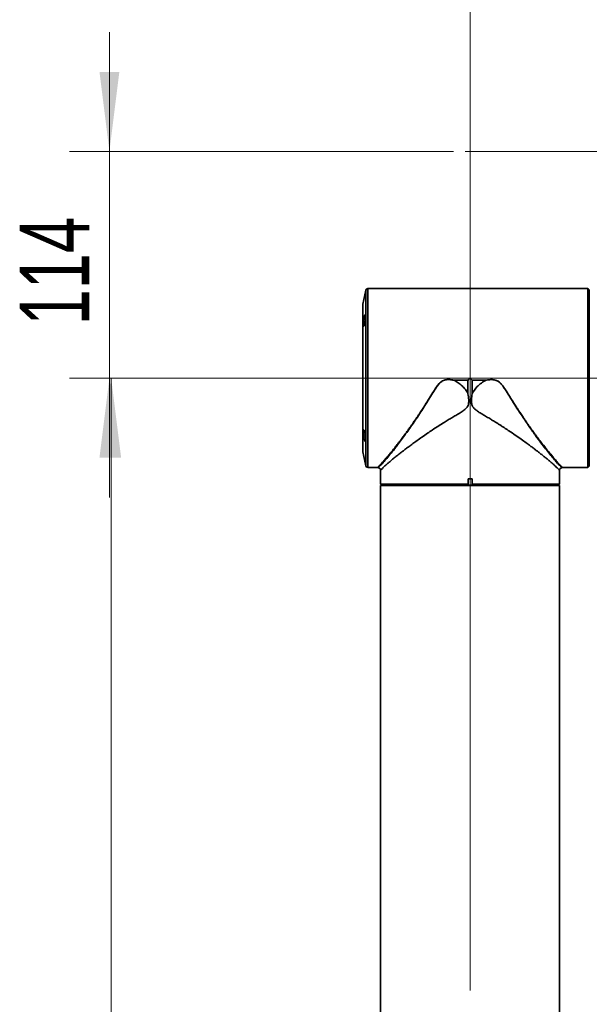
# Model space of a CAD drawing. Header units: millimetres. Extents: x 0 to 420, y 0 to 297.
# Tile 10 of 13: x 145 to 173, y 222 to 272. Entities that reach past the tile are written whole.
import ezdxf

# ---------------------------------------------------------------- set-up
doc = ezdxf.new("R2010")
doc.units = ezdxf.units.MM
doc.linetypes.add('CENTERX2', pattern=[20.32, 12.7, -2.54, 2.54, -2.54])
doc.layers.get('0').update_dxf_attribs({"lineweight": 18})
doc.layers.add('中心线层', color=6, linetype='CENTERX2', lineweight=25)
doc.layers.add('标注层', color=150, linetype='Continuous', lineweight=18)
doc.styles.add('SLDTEXTSTYLE2', font='txt', dxfattribs={"width": 0.7})
doc.dimstyles.new('SLDDIMSTYLE0', dxfattribs={"dimtxt": 3.5, "dimasz": 4, "dimexe": 0, "dimexo": 0.0625, "dimgap": 0.875, "dimtad": 1, "dimlfac": 10, "dimrnd": 1e-09, "dimzin": 12, "dimdsep": 46, "dimtxsty": 'SLDTEXTSTYLE2', "dimcen": 0.09, "dimdle": 8, "dimadec": 0, "dimazin": 3, "dimtfac": 1, "dimtdec": 3, "dimtmove": 0, "dimatfit": 0, "dimfxl": 1, "dimfrac": 2, "dimtolj": 1, "dimarcsym": 0})
doc.dimstyles.new('SLDDIMSTYLE1', dxfattribs={"dimtxt": 3.5, "dimasz": 4, "dimexe": 0, "dimexo": 0.0625, "dimgap": 0.875, "dimtad": 1, "dimlfac": 10, "dimrnd": 1e-09, "dimzin": 12, "dimdsep": 46, "dimtxsty": 'SLDTEXTSTYLE2', "dimcen": 0.09, "dimdle": 8, "dimadec": 0, "dimazin": 3, "dimtfac": 1, "dimtdec": 3, "dimtofl": 0, "dimtmove": 0, "dimatfit": 3, "dimfxl": 1, "dimfrac": 2, "dimtolj": 1, "dimarcsym": 0})

# ---------------------------------------------------------------- blocks, each defined once
blk = doc.blocks.new('*X28')
at = {"layer": '标注层'}
for points in [[(149.419, 253.679), (148.919, 249.679), (149.919, 249.679)], [(149.419, 172.079), (149.919, 176.079), (148.919, 176.079)]]:
    blk.add_hatch(color=256, dxfattribs=at).paths.add_polyline_path(points, flags=0)
for p, q in [((155.232, 253.679), (147.419, 253.679)), ((149.419, 253.679), (149.419, 172.079)), ((169.317, 172.079), (147.419, 172.079))]:
    blk.add_line(p, q, dxfattribs=at)
at = {"layer": '标注层', "insert": (144.908, 209.824), "char_height": 3.5, "width": 9.85475, "attachment_point": 1, "rotation": 90, "style": 'SLDTEXTSTYLE2'}
blk.add_mtext('816', dxfattribs=at)
blk = doc.blocks.new('*X30')
at = {"layer": '标注层'}
for points in [[(149.331, 265.079), (149.831, 269.079), (148.831, 269.079)], [(149.331, 253.679), (148.831, 249.679), (149.831, 249.679)]]:
    blk.add_hatch(color=256, dxfattribs=at).paths.add_polyline_path(points, flags=0)
for p, q in [((149.331, 265.079), (149.331, 271.079)), ((166.632, 265.079), (147.331, 265.079)), ((149.331, 265.079), (149.331, 253.679)), ((155.232, 253.679), (147.331, 253.679)), ((149.331, 253.679), (149.331, 247.679))]:
    blk.add_line(p, q, dxfattribs=at)
at = {"layer": '标注层', "insert": (144.82, 256.324), "char_height": 3.5, "width": 9.47151, "attachment_point": 1, "rotation": 90, "style": 'SLDTEXTSTYLE2'}
blk.add_mtext('114', dxfattribs=at)
blk = doc.blocks.new('*X31')
at = {"layer": '标注层'}
for points in [[(167.463, 278.677), (163.463, 279.177), (163.463, 278.177)], [(178.863, 278.677), (182.863, 278.177), (182.863, 279.177)]]:
    blk.add_hatch(color=256, dxfattribs=at).paths.add_polyline_path(points, flags=0)
for p, q in [((167.463, 248.269), (167.463, 280.677)), ((178.863, 253.085), (178.863, 280.677)), ((167.463, 278.677), (161.463, 278.677)), ((167.463, 278.677), (178.863, 278.677)), ((178.863, 278.677), (184.863, 278.677))]:
    blk.add_line(p, q, dxfattribs=at)
at = {"layer": '标注层', "insert": (170.108, 283.189), "char_height": 3.5, "width": 9.47151, "attachment_point": 1, "style": 'SLDTEXTSTYLE2'}
blk.add_mtext('114', dxfattribs=at)
blk = doc.blocks.new('*X32')
at = {"layer": '标注层'}
for points in [[(178.863, 278.677), (174.863, 279.177), (174.863, 278.177)], [(189.463, 278.677), (193.463, 278.177), (193.463, 279.177)]]:
    blk.add_hatch(color=256, dxfattribs=at).paths.add_polyline_path(points, flags=0)
for p, q in [((178.863, 253.085), (178.863, 280.677)), ((189.463, 268.179), (189.463, 280.677)), ((178.863, 278.677), (172.863, 278.677)), ((178.863, 278.677), (189.463, 278.677)), ((189.463, 278.677), (195.463, 278.677))]:
    blk.add_line(p, q, dxfattribs=at)
at = {"layer": '标注层', "insert": (181.108, 283.189), "char_height": 3.5, "width": 9.36201, "attachment_point": 1, "style": 'SLDTEXTSTYLE2'}
blk.add_mtext('106', dxfattribs=at)

msp = doc.modelspace()

# ---------------------------------------------------------------- linework, layer by layer
at = {"color": 7, "linetype": 'Continuous', "lineweight": 35}
for p, q in [((162.2257, 258.1013), (162.0668, 257.395)), ((173.1433, 258.1793), (162.3233, 258.1793)), ((173.1433, 258.1782), (173.1433, 258.1793)), ((173.1433, 258.1782), (173.3833, 258.1782)), ((173.3833, 249.1804), (173.3833, 258.1782)), ((173.4533, 249.2501), (173.4533, 258.1085)), ((162.0644, 257.373), (162.0644, 249.9856)), ((167.3594, 253.5743), (166.6568, 253.5743)), ((166.657, 253.5765), (167.3605, 253.5765)), ((167.3594, 252.8917), (167.3594, 253.5743)), ((167.5661, 253.5765), (168.2696, 253.5765)), ((167.5672, 253.5743), (167.5672, 252.8917)), ((168.2698, 253.5743), (167.5672, 253.5743)), ((162.0668, 249.9636), (162.2257, 249.2573)), ((163.1334, 249.5174), (163.2429, 249.6446)), ((162.3233, 249.1793), (162.8209, 249.1793)), ((172.1057, 249.1793), (173.1433, 249.1793)), ((173.3833, 249.1804), (173.1433, 249.1804)), ((173.1433, 249.1793), (173.1433, 249.1804)), ((162.9633, 249.0286), (162.9633, 248.3493)), ((167.3633, 248.6093), (167.5633, 248.6093)), ((167.3633, 248.6093), (167.3633, 248.3493)), ((167.5633, 248.3493), (167.5633, 248.6093)), ((171.9633, 248.3493), (171.9633, 249.0286)), ((162.9633, 248.3493), (163.0133, 248.2993)), ((162.9633, 248.3493), (167.3633, 248.3493)), ((162.9633, 248.2693), (162.9633, 180.0593)), ((162.9633, 248.2693), (171.9633, 248.2693)), ((167.3682, 248.2993), (163.0133, 248.2993)), ((163.2633, 248.2993), (163.2633, 248.2693)), ((167.3633, 248.3493), (167.3633, 248.3304)), ((167.3633, 248.3304), (167.3682, 248.2993)), ((167.3682, 248.2993), (167.5584, 248.2993)), ((167.5584, 248.2993), (167.5633, 248.3304)), ((171.9133, 248.2993), (167.5584, 248.2993)), ((167.5633, 248.3493), (171.9633, 248.3493)), ((167.5633, 248.3493), (167.5633, 248.3304)), ((171.6633, 248.2693), (171.6633, 248.2993)), ((171.9133, 248.2993), (171.9633, 248.3493)), ((171.9633, 180.0593), (171.9633, 248.2693))]:
    msp.add_line(p, q, dxfattribs=at)
at = {"color": 8, "linetype": 'Continuous', "lineweight": 35}
for p, q in [((162.2257, 256.8061), (162.2257, 258.1013)), ((162.3233, 258.1793), (162.3233, 249.1793)), ((162.0668, 257.395), (162.0668, 256.3067)), ((162.2257, 249.2573), (162.2257, 256.8061)), ((162.0668, 256.3067), (162.0668, 249.9636))]:
    msp.add_line(p, q, dxfattribs=at)
at = {"color": 7, "linetype": 'Continuous', "lineweight": 35}
for centre, start, end in [((162.3233, 258.0793), 90, 167.31962), ((162.1644, 257.373), 167.31962, 180), ((162.1644, 249.9856), 180, 192.68038), ((162.3233, 249.2793), 192.68038, 270)]:
    msp.add_arc(centre, 0.1, start, end, dxfattribs=at)
for points, knots in [([(173.3833, 258.1782), (173.3892, 258.1723), (173.3955, 258.166), (173.4018, 258.1597), (173.4022, 258.1593)], [0, 0, 0, 0, 0.025150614, 0.026705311, 0.026705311, 0.026705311, 0.026705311]), ([(173.4022, 258.1593), (173.4177, 258.1438), (173.4353, 258.1263), (173.4515, 258.1102), (173.4533, 258.1085)], [0, 0, 0, 0, 0.064053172, 0.072104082, 0.072104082, 0.072104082, 0.072104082]), ([(162.2208, 256.7906), (162.2201, 256.8118), (162.2188, 256.8542), (162.2082, 256.8814), (162.1924, 256.8774), (162.172, 256.8399), (162.1491, 256.7724), (162.126, 256.6814), (162.1058, 256.5778), (162.0914, 256.4749), (162.0848, 256.3854), (162.0864, 256.3188), (162.0958, 256.2808), (162.1116, 256.2746), (162.1321, 256.3015), (162.1552, 256.3602), (162.1781, 256.4452), (162.198, 256.5463), (162.2126, 256.6504), (162.2198, 256.7343), (162.2205, 256.7751), (162.2208, 256.7906)], [0, 0, 0, 0, 0.0654509, 0.1308807, 0.1969031, 0.2642724, 0.333069, 0.4028028, 0.4724738, 0.5409547, 0.6076121, 0.6727467, 0.7374508, 0.8029787, 0.8701455, 0.9389796, 1.0087634, 1.0783715, 1.1468473, 1.2138191, 1.2545004, 1.2545004, 1.2545004, 1.2545004]), ([(163.0992, 249.432), (163.1565, 249.4968), (163.2716, 249.627), (163.4862, 249.889), (163.7648, 250.2423), (164.1173, 250.7113), (164.5406, 251.3062), (164.9775, 251.9558), (165.3426, 252.5347), (165.6351, 253.0105), (165.8246, 253.3095), (166.0002, 253.4898), (166.1261, 253.5597), (166.2649, 253.5993), (166.4461, 253.6036), (166.5878, 253.5831), (166.6585, 253.5729)], [0, 0, 0, 0, 0.4663496, 0.9367538, 1.4097955, 2.1193169, 2.8273975, 3.5369044, 4.2452857, 4.6010016, 4.9568936, 5.1352288, 5.2248628, 5.3151005, 5.4949251, 5.6743643, 5.6743643, 5.6743643, 5.6743643]), ([(163.244, 249.6458), (163.2722, 249.6791), (163.3298, 249.7471), (163.4254, 249.8622), (163.5299, 249.9901), (163.6437, 250.1321), (163.7667, 250.2885), (163.8814, 250.4371), (163.9864, 250.5747), (164.0806, 250.6997), (164.1822, 250.8364), (164.2912, 250.9854), (164.4076, 251.1472), (164.5315, 251.3222), (164.6479, 251.4895), (164.7639, 251.6584), (164.8864, 251.8398), (165.0258, 252.0504), (165.1629, 252.2613), (165.2874, 252.4566), (165.402, 252.6388), (165.5111, 252.8152), (165.6122, 252.9776), (165.7156, 253.1384), (165.8191, 253.2882), (165.9388, 253.4338), (166.0551, 253.5277), (166.1715, 253.5755), (166.2906, 253.601), (166.455, 253.6041), (166.5849, 253.5864), (166.657, 253.5765)], [0, 0, 0, 0, 0.2038489, 0.416156, 0.6370502, 0.8666345, 1.1050135, 1.3522731, 1.5101494, 1.6785346, 1.8574398, 2.0468706, 2.2468493, 2.4573829, 2.6784704, 2.8349888, 3.039393, 3.2916552, 3.5315343, 3.7230076, 3.9143352, 4.1055238, 4.2718992, 4.4179666, 4.6068556, 4.7471943, 4.9091028, 4.98917, 5.0730061, 5.2248544, 5.4142853, 5.4142853, 5.4142853, 5.4142853]), ([(166.657, 253.5765), (166.6569, 253.5761), (166.6569, 253.5753), (166.6568, 253.5746), (166.6568, 253.5743)], [0, 0, 0, 0, 0.001232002, 0.0022007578, 0.0022007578, 0.0022007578, 0.0022007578]), ([(166.6568, 253.5743), (166.6569, 253.5742), (166.657, 253.5739), (166.6576, 253.5734), (166.6581, 253.5731), (166.6585, 253.5728)], [0, 0, 0, 0, 0.0003935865, 0.0008950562, 0.0022996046, 0.0022996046, 0.0022996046, 0.0022996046]), ([(166.6585, 253.5728), (166.7312, 253.5326), (166.8765, 253.4523), (167.0664, 253.2905), (167.2332, 253.1055), (167.3173, 252.963), (167.3594, 252.8917)], [0, 0, 0, 0, 0.24883525, 0.49704303, 0.74491347, 0.99276773, 0.99276773, 0.99276773, 0.99276773]), ([(167.3594, 253.5743), (167.3594, 253.5747), (167.3596, 253.5754), (167.36, 253.576), (167.3602, 253.5763)], [0, 0, 0, 0, 0.0012239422, 0.0021913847, 0.0021913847, 0.0021913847, 0.0021913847]), ([(167.3602, 253.5763), (167.3603, 253.5763), (167.3604, 253.5764), (167.3604, 253.5764), (167.3605, 253.5765)], [0, 0, 0, 0, 0.00017531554, 0.00032289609, 0.00032289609, 0.00032289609, 0.00032289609]), ([(167.3605, 253.5765), (167.3797, 253.5957), (167.414, 253.63), (167.4482, 253.6643), (167.4633, 253.6793)], [0, 0, 0, 0, 0.08159823, 0.14541163, 0.14541163, 0.14541163, 0.14541163]), ([(167.4633, 253.6793), (167.4824, 253.6601), (167.5167, 253.6259), (167.551, 253.5916), (167.5661, 253.5765)], [0, 0, 0, 0, 0.08126297, 0.14541163, 0.14541163, 0.14541163, 0.14541163]), ([(167.5661, 253.5765), (167.5662, 253.5764), (167.5662, 253.5764), (167.5663, 253.5763), (167.5663, 253.5763)], [0, 0, 0, 0, 0.00018387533, 0.00032302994, 0.00032302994, 0.00032302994, 0.00032302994]), ([(167.5663, 253.5763), (167.5666, 253.5759), (167.5671, 253.5753), (167.5672, 253.5746), (167.5672, 253.5743)], [0, 0, 0, 0, 0.0012298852, 0.0021947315, 0.0021947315, 0.0021947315, 0.0021947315]), ([(168.2681, 253.5728), (168.1873, 253.5274), (168.026, 253.4366), (167.7745, 253.2167), (167.6459, 253.0151), (167.5672, 252.8917)], [0, 0, 0, 0, 0.27787255, 0.55505107, 0.99210369, 0.99210369, 0.99210369, 0.99210369]), ([(168.2696, 253.5765), (168.3226, 253.584), (168.4211, 253.5981), (168.5598, 253.6033), (168.679, 253.5939), (168.7821, 253.5668), (168.8613, 253.5282), (168.9231, 253.4845), (168.9734, 253.4408), (169.0426, 253.3693), (169.1334, 253.252), (169.2379, 253.0972), (169.3557, 252.9108), (169.4841, 252.7046), (169.6222, 252.4838), (169.752, 252.28), (169.8735, 252.0922), (169.9967, 251.9053), (170.1213, 251.7194), (170.2377, 251.5489), (170.3637, 251.3671), (170.5013, 251.1716), (170.6525, 250.9614), (170.7926, 250.7706), (170.9216, 250.5984), (171.0396, 250.4439), (171.2044, 250.2312), (171.4033, 249.9805), (171.6215, 249.7161), (171.7375, 249.5819), (171.7932, 249.5174)], [0, 0, 0, 0, 0.1364235, 0.2537648, 0.3533614, 0.4401411, 0.5242273, 0.576484, 0.6329041, 0.6939854, 0.830264, 1.0111636, 1.1722785, 1.3971374, 1.6388696, 1.8508993, 2.0332243, 2.2336741, 2.4529822, 2.6435536, 2.8053871, 3.0745922, 3.3289786, 3.5685673, 3.7933821, 4.0034538, 4.1988197, 4.6963506, 5.1576626, 5.583969, 5.583969, 5.583969, 5.583969]), ([(168.2698, 253.5743), (168.2697, 253.5747), (168.2697, 253.5754), (168.2696, 253.5762), (168.2696, 253.5765)], [0, 0, 0, 0, 0.0012318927, 0.0022007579, 0.0022007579, 0.0022007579, 0.0022007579]), ([(167.3594, 252.8917), (167.3759, 252.7911), (167.397, 252.6631), (167.3982, 252.5088), (167.3929, 252.4345), (167.378, 252.3459), (167.3453, 252.2638), (167.296, 252.1909), (167.212, 252.0975), (167.0604, 251.9919), (166.8527, 251.8642), (166.6819, 251.7633), (166.5503, 251.6856), (166.4594, 251.6311), (166.3642, 251.5733), (166.262, 251.5106), (166.105, 251.4131), (165.8682, 251.263), (165.5929, 251.0831), (165.3081, 250.8913), (165.0515, 250.7145), (164.8033, 250.5388), (164.589, 250.3834), (164.4005, 250.2442), (164.2311, 250.1166), (164.0767, 249.9982), (163.9111, 249.8689), (163.7394, 249.7322), (163.5683, 249.5922), (163.4288, 249.4747), (163.3158, 249.3769), (163.2246, 249.2957), (163.1476, 249.2246), (163.0573, 249.1373), (162.9867, 249.0614), (162.9574, 249.0196), (162.9634, 249.0285), (162.9635, 249.0286)], [0, 0, 0, 0, 0.2215098, 0.2817819, 0.3356949, 0.3837037, 0.4772125, 0.5251377, 0.5749875, 0.7501764, 0.9242356, 1.1095848, 1.1861486, 1.2619006, 1.3444297, 1.4337319, 1.5298078, 1.759006, 2.0685112, 2.2881676, 2.5689856, 2.8218737, 3.0468496, 3.2514425, 3.44697, 3.6334733, 3.8109866, 4.0770388, 4.3314215, 4.5743876, 4.770341, 4.9618074, 5.1489898, 5.3321077, 5.7418503, 6.0995604, 6.1038091, 6.1038091, 6.1038091, 6.1038091]), ([(171.9631, 249.0286), (171.9631, 249.0285), (171.9661, 249.0241), (171.9572, 249.0371), (171.9381, 249.0606), (171.8996, 249.1044), (171.8405, 249.1656), (171.7561, 249.2465), (171.6438, 249.3482), (171.5216, 249.4543), (171.397, 249.5596), (171.2757, 249.6599), (171.1405, 249.7694), (171.0073, 249.8752), (170.8795, 249.9752), (170.7595, 250.0676), (170.6301, 250.166), (170.4908, 250.2702), (170.3162, 250.399), (170.0936, 250.5602), (169.8135, 250.7575), (169.5702, 250.9241), (169.3831, 251.0491), (169.2636, 251.1279), (169.1425, 251.2069), (169.02, 251.286), (168.8962, 251.365), (168.7716, 251.4443), (168.6243, 251.5357), (168.4482, 251.6423), (168.2539, 251.7587), (168.0629, 251.8705), (167.9151, 251.9617), (167.8044, 252.0358), (167.7344, 252.0887), (167.6605, 252.1535), (167.6033, 252.2255), (167.5647, 252.3047), (167.5296, 252.417), (167.523, 252.6177), (167.551, 252.7913), (167.5672, 252.8917)], [0, 0, 0, 0, 0.0042492, 0.1770228, 0.3622013, 0.5604338, 0.7722536, 1.0172167, 1.2695703, 1.5298093, 1.7109495, 1.8984897, 2.0925456, 2.2932151, 2.4344771, 2.5814956, 2.7342965, 2.8928927, 3.05731, 3.3110933, 3.5999304, 3.906799, 4.0179498, 4.1291362, 4.240363, 4.3516252, 4.4629275, 4.5742656, 4.6847536, 4.8516936, 5.0326523, 5.1852299, 5.3380326, 5.4125447, 5.4761844, 5.5292399, 5.6267514, 5.6736661, 5.720535, 5.8822428, 6.1037678, 6.1037678, 6.1037678, 6.1037678]), ([(162.1513, 251.0058), (162.1436, 251.0259), (162.1281, 251.066), (162.1075, 251.0857), (162.0925, 251.0714), (162.0851, 251.0233), (162.0859, 250.9494), (162.0945, 250.8581), (162.1098, 250.7584), (162.13, 250.6598), (162.153, 250.5732), (162.176, 250.5093), (162.1963, 250.4771), (162.2115, 250.4807), (162.2201, 250.5187), (162.2217, 250.5854), (162.2162, 250.6726), (162.2044, 250.7714), (162.1871, 250.8712), (162.1684, 250.9519), (162.1561, 250.9907), (162.1513, 251.0058)], [0, 0, 0, 0, 0.0694713, 0.1389688, 0.2075993, 0.2744308, 0.3396724, 0.4043567, 0.4697555, 0.5367402, 0.6054311, 0.6751621, 0.7448318, 0.8134483, 0.8805546, 0.9463504, 1.0114977, 1.0768756, 1.1432361, 1.2110138, 1.2544266, 1.2544266, 1.2544266, 1.2544266]), ([(163.2429, 249.6446), (163.2431, 249.6448), (163.2435, 249.6452), (163.2438, 249.6456), (163.244, 249.6458)], [0, 0, 0, 0, 0.0009127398, 0.0016310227, 0.0016310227, 0.0016310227, 0.0016310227]), ([(162.8209, 249.1793), (162.823, 249.1812), (162.8274, 249.185), (162.8585, 249.2157), (162.9127, 249.2723), (162.9996, 249.3655), (163.088, 249.4659), (163.1334, 249.5174)], [0, 0, 0, 0, 0.07566771, 0.15393359, 0.23190635, 0.3432383, 0.46055689, 0.46055689, 0.46055689, 0.46055689]), ([(162.8325, 249.1786), (162.8504, 249.1743), (162.8859, 249.1657), (162.9283, 249.1298), (162.9579, 249.0824), (162.9615, 249.0456), (162.9634, 249.0269)], [0, 0, 0, 0, 0.05482901, 0.10853754, 0.16251156, 0.21845245, 0.21845245, 0.21845245, 0.21845245]), ([(163.1334, 249.5174), (163.1278, 249.5034), (163.1193, 249.4822), (163.1086, 249.4556), (163.103, 249.4413), (163.1002, 249.4345), (163.0995, 249.4325), (163.0993, 249.4322), (163.0992, 249.432), (163.0992, 249.432), (163.0992, 249.432), (163.0992, 249.432), (163.0992, 249.432)], [0, 0, 0, 0, 0.045197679, 0.068690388, 0.086118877, 0.090496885, 0.091603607, 0.091886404, 0.091960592, 0.091979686, 0.091986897, 0.091989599, 0.091989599, 0.091989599, 0.091989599]), ([(171.7932, 249.5174), (171.8242, 249.4821), (171.8852, 249.4126), (171.9599, 249.3304), (172.0317, 249.2533), (172.091, 249.1923), (172.1008, 249.1836), (172.1057, 249.1793)], [0, 0, 0, 0, 0.07887626, 0.15502201, 0.22858973, 0.34516562, 0.46055808, 0.46055808, 0.46055808, 0.46055808]), ([(171.9632, 249.0269), (171.9651, 249.0457), (171.9687, 249.0825), (171.9984, 249.1299), (172.0408, 249.1658), (172.0763, 249.1743), (172.0943, 249.1786)], [0, 0, 0, 0, 0.05596852, 0.10996275, 0.16369955, 0.21856235, 0.21856235, 0.21856235, 0.21856235]), ([(172.0928, 249.1784), (172.0949, 249.1787), (172.0992, 249.1792), (172.1036, 249.1793), (172.1057, 249.1793)], [0, 0, 0, 0, 0.006503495, 0.013005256, 0.013005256, 0.013005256, 0.013005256]), ([(173.4022, 249.1993), (173.4018, 249.1989), (173.3955, 249.1926), (173.3892, 249.1863), (173.3833, 249.1804)], [0, 0, 0, 0, 0.001563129, 0.026713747, 0.026713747, 0.026713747, 0.026713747]), ([(173.4533, 249.2501), (173.4418, 249.2388), (173.4251, 249.2222), (173.4077, 249.2048), (173.4022, 249.1993)], [0, 0, 0, 0, 0.049372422, 0.072087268, 0.072087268, 0.072087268, 0.072087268])]:
    msp.add_open_spline(points, degree=3, knots=knots, dxfattribs=at)
at = {"color": 8, "linetype": 'Continuous', "lineweight": 35}
for points, knots in [([(172.0917, 249.1792), (172.0839, 249.1841), (172.0681, 249.1941), (171.9699, 249.2809), (171.8373, 249.4184), (171.6723, 249.6075), (171.4797, 249.8404), (171.2631, 250.1129), (171.028, 250.4198), (170.7515, 250.793), (170.4331, 251.24), (170.0761, 251.7656), (169.7449, 252.2764), (169.4455, 252.7592), (169.2319, 253.1118), (169.0529, 253.3593), (168.9299, 253.4869), (168.7946, 253.5644), (168.6645, 253.5959), (168.4872, 253.6041), (168.3557, 253.5854), (168.268, 253.5729)], [0, 0, 0, 0, 0.3663748, 0.743483, 1.1194591, 1.4927083, 1.868608, 2.2471852, 2.625984, 3.0048992, 3.5087607, 4.0132705, 4.5177253, 4.8963268, 5.2758373, 5.418605, 5.5613415, 5.6569494, 5.7531509, 5.8491239, 6.0408162, 6.0408162, 6.0408162, 6.0408162]), ([(163.0992, 249.432), (163.0633, 249.3933), (162.9913, 249.3157), (162.9091, 249.2381), (162.8486, 249.1876), (162.8388, 249.1815), (162.8339, 249.1785)], [0, 0, 0, 0, 0.09185714, 0.18392074, 0.27597806, 0.3675429, 0.3675429, 0.3675429, 0.3675429])]:
    msp.add_open_spline(points, degree=3, knots=knots, dxfattribs=at)
at = {"layer": '中心线层', "linetype": 'CENTERX2', "lineweight": 18, "ltscale": 2}
for p, q in [((192.6172, 265.0793), (166.632, 265.0793)), ((155.232, 253.6793), (175.7933, 253.6793)), ((167.4633, 248.2693), (167.4633, 166.984))]:
    msp.add_line(p, q, dxfattribs=at)

# ---------------------------------------------------------------- dimensions: what is measured, and where the dimension line sits
at = {"layer": '标注层'}
for base, p1, p2, picture, middle in [((178.8633, 278.6773), (167.4633, 248.2693), (178.8633, 253.085), '*X31', (173.1633, 278.6773)), ((189.4633, 278.6773), (178.8633, 253.085), (189.4633, 268.1793), '*X32', (184.1633, 278.6773))]:
    dim = msp.add_linear_dim(base=base, p1=p1, p2=p2, dimstyle='SLDDIMSTYLE0', override={"dimscale": 1, "dimsah": 1, "dimtzin": 12}, dxfattribs=at)
    dim.commit()
    dim.dimension.update_dxf_attribs({"geometry": picture, "text_midpoint": middle, "dimtype": 160})
for base, p1, p2, dimstyle, picture, middle in [((149.3314, 253.6793), (166.632, 265.0793), (155.232, 253.6793), 'SLDDIMSTYLE0', '*X30', (149.3314, 259.3793)), ((149.4192, 172.0793), (155.232, 253.6793), (169.3172, 172.0793), 'SLDDIMSTYLE1', '*X28', (149.4192, 212.8793))]:
    dim = msp.add_linear_dim(base=base, p1=p1, p2=p2, angle=90, dimstyle=dimstyle, override={"dimscale": 1, "dimsah": 1, "dimtzin": 12}, dxfattribs=at)
    dim.commit()
    dim.dimension.update_dxf_attribs({"geometry": picture, "text_midpoint": middle, "dimtype": 160})

doc.saveas('drawing.dxf')
